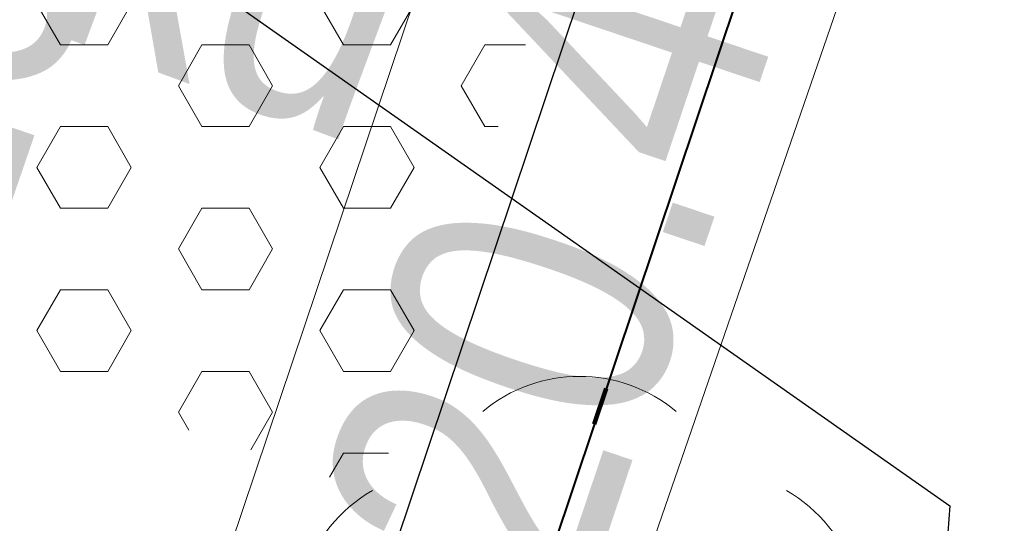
# Model space of a CAD drawing. Header units: metres. Extents: x 6599773 to 13199707, y 5688499 to 11377233.
# Tile 116 of 256: x 6599946.03 to 6599948.64, y 5688828.99 to 5688830.32. Entities that reach past the tile are written whole.
import ezdxf
from ezdxf import colors
from ezdxf.entities.mleader import LeaderData, LeaderLine
from ezdxf.enums import TextEntityAlignment as Align
from ezdxf.math import Vec2, Vec3

# ---------------------------------------------------------------- set-up
doc = ezdxf.new("R2010")
doc.units = ezdxf.units.M
doc.header["$MEASUREMENT"] = 0
for name, pattern in [('1', [0]), ('9', [1, 0, -1]), ('BTO', [0]), ('UPT', [0])]:
    doc.linetypes.add(name, pattern=pattern)
doc.layers.get('0').update_dxf_attribs({"linetype": 'CONTINUOUS', "lineweight": 5})
for name, color, linetype, lineweight in [('_kolor chodnik', 50, '1', 0), ('_kolor umocn', 7, '1', 5), ('_kolor zjazdy kostka', 7, '1', 0), ('_kolor ścieżka', 10, '1', 0), ('_linie rozgran', 100, '9', 90), ('_opiskd', 14, 'CONTINUOUS', 15), ('_row', 150, 'CONTINUOUS', 30), ('OTK_L_5', 7, 'CONTINUOUS', 5), ('OTR_T_1', 7, 'CONTINUOUS', 5), ('OTZ_T_0', 7, 'CONTINUOUS', 13), ('P_SUKP_E_T_0', 7, 'CONTINUOUS', 5), ('UTTPOM_L_0', 30, 'UPT', 9)]:
    doc.layers.add(name, color=color, linetype=linetype, lineweight=lineweight)
for name, color, linetype, lineweight, true_color in [('_kolor jezdnia', 7, '1', 0, 0x00dbdb), ('_kolor pobocze', 7, '1', 0, 0xff66ff), ('_podział mój', 7, 'BTO', 40, 0xdb70ff)]:
    doc.layers.add(name, color=color, linetype=linetype, lineweight=lineweight, true_color=true_color)
doc.styles.add('opis drzewa', font='ARIALN.TTF', dxfattribs={"width": 0.7, "height": 1.6})
doc.styles.add('STYL_ARIAL', font='ARIALN.TTF', dxfattribs={"width": 0.75, "oblique": 0.1})
pattern_1 = [(45, (0, 0), (-0.1767766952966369, 0.1767766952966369), []), (135, (0, 0), (-0.1767766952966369, -0.1767766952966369), [])]

# ---------------------------------------------------------------- blocks, each defined once
blk = doc.blocks.new('_Dot')
at = {"color": 0, "linetype": 'ByBlock', "lineweight": -2}
blk.add_line((-0.5, 0), (-1, 0), dxfattribs=at)
at = {"color": 0, "linetype": 'ByBlock', "const_width": 0.5}
blk.add_lwpolyline([(-0.25, 0, 1), (0.25, 0, 1)], format="xyb", close=True, dxfattribs=at)
blk = doc.blocks.new('922')
at = {"layer": 'OTZ_T_0', "color": 0}
blk.add_circle((0, 0), 0.05, dxfattribs=at)
for centre, radius, start, end in [((0, 0.35), 0.4, 50.114, 129.886), ((-0.35, 0.1), 0.4, 119.84816, 203.51949), ((0.35, 0.1), 0.4, 336.88451, 60.15184), ((-0.2, -0.3), 0.4, 187.477, 278.47884), ((0.2, -0.275), 0.425, 262.6459300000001, 349.62892)]:
    blk.add_arc(centre, radius, start, end, dxfattribs=at)

msp = doc.modelspace()

# ---------------------------------------------------------------- hatches: boundary and pattern name
at = {"layer": '_kolor chodnik'}
h = msp.add_hatch(dxfattribs=at)
h.set_pattern_fill('ANSI37', color=256, scale=2)
h.set_pattern_definition(pattern_1)
h.paths.add_polyline_path([(6599849.938171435, 5688542.085872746), (6599852.232147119, 5688548.938742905), (6599853.573135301, 5688548.489851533), (6599853.827082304, 5688549.248475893), (6599851.793849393, 5688549.929093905), (6599849.895278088, 5688548.982823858), (6599847.823506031, 5688542.793750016)])
edge = h.paths.add_edge_path()
edge.add_line((6600018.106075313, 5689087.454911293), (6600022.42781917, 5689091.229234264))
edge.add_line((6600022.42781917, 5689091.229234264), (6600020.233254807, 5689093.742094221))
edge.add_line((6600020.233254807, 5689093.742094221), (6600017.159471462, 5689091.057656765))
edge.add_arc((6600023.275194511, 5689085.3851404), 8.341433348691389, 137.1531559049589, 148.8016577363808)
edge.add_line((6600016.140105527, 5689089.706021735), (6600018.106075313, 5689087.454911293))
h.paths.add_polyline_path([(6600038.501784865, 5689187.592294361), (6600037.906968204, 5689187.700586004), (6600037.63829624, 5689186.224843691), (6600038.240083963, 5689186.115282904)])
h.paths.add_polyline_path([(6600069.098302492, 5689360.276020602), (6600068.321239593, 5689360.413462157), (6600068.064048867, 5689358.936495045), (6600068.836639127, 5689358.799546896)])
h.paths.add_polyline_path([(6600082.393785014, 5689362.950258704), (6600082.941124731, 5689366.103121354), (6600081.481377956, 5689366.361351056), (6600080.923159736, 5689363.210828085)])
h.paths.add_polyline_path([(6600074.022236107, 5689388.065861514), (6600072.983907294, 5689388.249860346), (6600072.723374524, 5689386.77253894), (6600073.760538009, 5689386.588865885)])
h.paths.add_polyline_path([(6600105.613104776, 5689486.405659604), (6600106.749499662, 5689489.711933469), (6600105.298891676, 5689490.233346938), (6600104.143487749, 5689486.917306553)], flags=17)
h.paths.add_polyline_path([(6600132.519778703, 5689678.737346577), (6600131.761827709, 5689678.896110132), (6600131.444670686, 5689677.429261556), (6600132.212256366, 5689677.269208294)])
h.paths.add_polyline_path([(6600156.649397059, 5689798.7449027), (6600156.48800471, 5689797.958860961), (6600157.450195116, 5689797.757316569), (6600157.615023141, 5689798.542205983)])
h.paths.add_polyline_path([(6600189.055358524, 5689948.643107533), (6600187.902868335, 5689948.884512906), (6600187.600024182, 5689947.417400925), (6600188.748131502, 5689947.176379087)])
edge = h.paths.add_edge_path()
edge.add_line((6600204.459383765, 5690032.969035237), (6600204.153258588, 5690031.227801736))
edge.add_arc((6600202.328347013, 5690027.299936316), 4.331100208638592, 41.85300125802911, 65.08011549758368, ccw=False)
edge.add_arc((6600032.90393149, 5690051.979071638), 174.020003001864, 352.8070218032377, 353.495463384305)
edge.add_arc((6600202.372679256, 5690027.343587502), 5.999999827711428, 55.12102442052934, 69.64815978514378)
edge = h.paths.add_edge_path()
edge.add_line((6600205.046027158, 5690040.265402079), (6600204.972740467, 5690038.483452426))
edge.add_arc((6600203.986269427, 5690044.401803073), 5.999999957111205, 279.4630688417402, 294.9140560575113)
edge.add_line((6600206.513819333, 5690038.960158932), (6600206.607027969, 5690041.030672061))
edge.add_arc((6600203.986269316, 5690044.401803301), 4.270000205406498, 284.3702444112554, 307.86193139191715, ccw=False)
edge = h.paths.add_edge_path()
edge.add_arc((6600203.547470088, 5690044.558759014), 6.446878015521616, 324.4350091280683, 356.2013368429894, ccw=False)
edge.add_arc((6600203.986269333, 5690044.401803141), 6.00000007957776, 323.2169970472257, 357.4193489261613)
h.paths.add_polyline_path([(6600208.910055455, 5690121.713696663), (6600208.146285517, 5690121.748120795), (6600207.125602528, 5690121.794124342), (6600209.971605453, 5690121.665851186)])
edge = h.paths.add_edge_path()
edge.add_line((6600238.769818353, 5690481.648294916), (6600240.338176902, 5690490.873746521))
edge.add_line((6600240.338176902, 5690490.873746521), (6600241.251295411, 5690510.829461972))
edge.add_line((6600241.251295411, 5690510.829461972), (6600239.524022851, 5690510.928942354))
edge.add_line((6600239.524022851, 5690510.928942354), (6600238.633343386, 5690491.167757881))
edge.add_line((6600238.633343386, 5690491.167757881), (6600234.579716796, 5690467.661262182))
edge.add_line((6600234.579716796, 5690467.661262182), (6600234.449796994, 5690464.966873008))
edge.add_arc((6600242.443669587, 5690464.607462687), 8.00194818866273, 177.4256738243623, 268.2543056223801)
edge.add_line((6600242.199903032, 5690456.609228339), (6600242.216657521, 5690457.359274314))
edge.add_line((6600242.216657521, 5690457.359274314), (6600242.305257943, 5690458.836738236))
edge.add_arc((6600242.444504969, 5690464.607952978), 5.772894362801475, 177.0298084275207, 268.6178439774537, ccw=False)
edge.add_line((6600236.679365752, 5690464.907083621), (6600236.951876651, 5690470.95443634))
edge.add_line((6600236.951876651, 5690470.95443634), (6600238.150786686, 5690478.210832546))
edge.add_line((6600238.150786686, 5690478.210832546), (6600238.769818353, 5690481.648294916))
h.paths.add_polyline_path([(6600238.769818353, 5690481.648294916), (6600238.150786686, 5690478.210832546), (6600239.670056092, 5690477.930590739), (6600240.266710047, 5690481.376366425)], flags=17)
edge = h.paths.add_edge_path()
edge.add_line((6600223.366500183, 5690460.339976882), (6600223.276803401, 5690457.948865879))
edge.add_arc((6600221.105749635, 5690465.64864014), 7.999999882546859, 285.7465040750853, 299.8464885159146)
edge.add_line((6600225.08717264, 5690458.709744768), (6600225.240084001, 5690461.623695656))
edge.add_arc((6600221.105749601, 5690465.648640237), 5.769999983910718, 293.06724420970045, 315.7681070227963, ccw=False)
edge = h.paths.add_edge_path()
edge.add_arc((6600220.025145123, 5690444.676291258), 5.77000016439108, 37.996647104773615, 59.94382588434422, ccw=False)
edge.add_line((6600224.572175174, 5690448.22839199), (6600224.817793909, 5690451.081798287))
edge.add_arc((6600220.025145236, 5690444.676291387), 7.999999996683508, 53.19588653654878, 68.15166733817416)
edge.add_line((6600223.00235276, 5690452.101669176), (6600222.91504296, 5690449.670427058))
edge = h.paths.add_edge_path()
edge.add_arc((6600221.105749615, 5690465.648640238), 7.999999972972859, 328.0222308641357, 357.0132597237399)
edge.add_line((6600229.094882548, 5690465.23180147), (6600229.218816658, 5690467.593604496))
edge.add_line((6600229.218816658, 5690467.593604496), (6600228.218919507, 5690467.645774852))
edge.add_line((6600228.218919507, 5690467.645774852), (6600227.891778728, 5690461.411918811))
h.paths.add_polyline_path([(6600200.980142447, 5690012.236744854), (6600202.31727834, 5690011.956662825), (6600202.522293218, 5690012.935421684), (6600201.182321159, 5690013.216097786)])
h.paths.add_polyline_path([(6600196.457878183, 5689983.98337835), (6600195.202332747, 5689984.246370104), (6600194.899091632, 5689982.777335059), (6600196.150355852, 5689982.515240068)])
edge = h.paths.add_edge_path()
edge.add_line((6600112.305909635, 5689517.99101877), (6600112.691041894, 5689519.807934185))
edge.add_line((6600112.691041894, 5689519.807934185), (6600113.245521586, 5689522.423769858))
edge.add_line((6600113.245521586, 5689522.423769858), (6600111.553124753, 5689522.782507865))
edge.add_line((6600111.553124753, 5689522.782507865), (6600107.405864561, 5689503.217226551))
edge.add_line((6600107.405864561, 5689503.217226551), (6600099.494506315, 5689480.361667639))
edge.add_line((6600099.494506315, 5689480.361667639), (6600099.182814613, 5689478.891218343))
edge.add_arc((6600107.008997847, 5689477.232359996), 8.000059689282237, 168.0325629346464, 257.7529108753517)
edge.add_line((6600105.311960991, 5689469.414366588), (6600105.784990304, 5689471.593619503))
edge.add_arc((6600107.008927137, 5689477.232314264), 5.769999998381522, 168.0321375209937, 257.7533362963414, ccw=False)
edge.add_line((6600101.364343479, 5689478.42879883), (6600101.647245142, 5689479.76342708))
edge.add_line((6600101.647245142, 5689479.76342708), (6600104.143487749, 5689486.917306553))
edge.add_line((6600104.143487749, 5689486.917306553), (6600105.298891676, 5689490.233346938))
edge.add_line((6600105.298891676, 5689490.233346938), (6600108.240043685, 5689498.809726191))
edge.add_line((6600108.240043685, 5689498.809726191), (6600112.305909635, 5689517.99101877))
h.paths.add_polyline_path([(6600136.009573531, 5689645.499114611), (6600138.333647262, 5689645.012304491), (6600138.661671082, 5689646.578318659), (6600134.869459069, 5689647.372651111)])
at = {"layer": '_kolor jezdnia'}
h = msp.add_hatch(dxfattribs=at)
h.set_pattern_fill('ANSI37', color=256, scale=2.2)
h.set_pattern_definition([(311.9999999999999, (0, 0), (0.2043648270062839, 0.1840109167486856), []), (41.99999999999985, (0, 0), (-0.1840109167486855, 0.2043648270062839), [])])
edge = h.paths.add_edge_path()
edge.add_line((6599833.066047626, 5688539.933393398), (6599850.649511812, 5688527.983462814))
edge.add_arc((6599857.337592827, 5688536.653968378), 10.95025544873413, 169.5012687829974, 232.3548431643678, ccw=False)
edge.add_arc((6599858.085851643, 5688536.618142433), 11.69295282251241, 162.2507788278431, 169.9967502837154, ccw=False)
edge.add_line((6599846.949484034, 5688540.182754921), (6599847.823506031, 5688542.793750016))
edge.add_line((6599847.823506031, 5688542.793750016), (6599849.895278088, 5688548.982823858))
edge.add_line((6599849.895278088, 5688548.982823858), (6599852.434748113, 5688556.56906746))
edge.add_line((6599852.434748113, 5688556.56906746), (6599928.48625871, 5688783.760284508))
edge.add_line((6599928.48625871, 5688783.760284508), (6599931.025728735, 5688791.34652811))
edge.add_line((6599931.025728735, 5688791.34652811), (6599996.657773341, 5688987.411326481))
edge.add_line((6599996.657773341, 5688987.411326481), (6599999.197243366, 5688994.997570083))
edge.add_line((6599999.197243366, 5688994.997570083), (6600021.930100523, 5689062.908193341))
edge.add_line((6600021.930100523, 5689062.908193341), (6600017.620224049, 5689067.371531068))
edge.add_line((6600017.620224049, 5689067.371531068), (6600016.714558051, 5689064.654078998))
edge.add_line((6600016.714558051, 5689064.654078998), (6600012.423620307, 5689051.835617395))
edge.add_line((6600012.423620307, 5689051.835617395), (6600009.884150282, 5689044.249373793))
edge.add_line((6600009.884150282, 5689044.249373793), (6599977.53516164, 5688947.612159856))
edge.add_line((6599977.53516164, 5688947.612159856), (6599974.995691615, 5688940.025916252))
edge.add_line((6599974.995691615, 5688940.025916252), (6599942.096912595, 5688841.746295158))
edge.add_line((6599942.096912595, 5688841.746295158), (6599939.557442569, 5688834.160051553))
edge.add_line((6599939.557442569, 5688834.160051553), (6599882.679288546, 5688664.246042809))
edge.add_line((6599882.679288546, 5688664.246042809), (6599880.139818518, 5688656.659799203))
edge.add_line((6599880.139818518, 5688656.659799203), (6599852.464543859, 5688573.984527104))
edge.add_line((6599852.464543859, 5688573.984527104), (6599842.470137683, 5688544.127903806))
edge.add_arc((6599835.706422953, 5688546.652910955), 7.219660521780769, 248.54809133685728, 339.52856074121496, ccw=False)
h.paths.add_polyline_path([(6600044.653202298, 5689172.271628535), (6600046.276244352, 5689181.431901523), (6600047.759199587, 5689189.801539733), (6600051.0603021, 5689208.432603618), (6600052.368792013, 5689215.817578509), (6600054.808584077, 5689229.587499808), (6600056.11707399, 5689236.972474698), (6600057.346666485, 5689243.912161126), (6600058.655146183, 5689251.297078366), (6600058.831439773, 5689252.292060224), (6600060.098987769, 5689259.445963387), (6600060.139929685, 5689259.677035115), (6600061.407468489, 5689266.830886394), (6600072.329030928, 5689328.470998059), (6600073.637511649, 5689335.855921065), (6600077.337304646, 5689356.73715072), (6600078.820259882, 5689365.106788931), (6600081.142794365, 5689378.214921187), (6600082.53851694, 5689386.092227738), (6600095.187867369, 5689457.483787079), (6600091.082877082, 5689465.8405575), (6600089.043088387, 5689454.328211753), (6600087.870641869, 5689447.711051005), (6600087.560133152, 5689445.958573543), (6600086.562151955, 5689440.326076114), (6600082.433200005, 5689417.022719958), (6600080.95024477, 5689408.65308175), (6600077.202698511, 5689387.502337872), (6600075.719743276, 5689379.132699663), (6600073.469199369, 5689366.430874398), (6600071.986244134, 5689358.061236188), (6600069.986864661, 5689346.776955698), (6600068.591142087, 5689338.899649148), (6600065.559290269, 5689321.78820693), (6600064.163567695, 5689313.91090038), (6600059.719426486, 5689288.828650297), (6600058.323703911, 5689280.951343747), (6600057.563846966, 5689276.662793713), (6600056.168124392, 5689268.785487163), (6600054.804920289, 5689261.091711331), (6600053.409197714, 5689253.214404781), (6600053.264817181, 5689252.399536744), (6600051.869094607, 5689244.522230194), (6600051.183555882, 5689240.653124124), (6600049.787833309, 5689232.775817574), (6600046.593849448, 5689214.749319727), (6600045.198126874, 5689206.872013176), (6600044.41754409, 5689202.466488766), (6600042.934588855, 5689194.096850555), (6600036.429952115, 5689157.38538759), (6600034.94699688, 5689149.01574938), (6600030.579776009, 5689124.367629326), (6600027.529365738, 5689107.151445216), (6600024.895072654, 5689094.014582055), (6600030.583685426, 5689094.264316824), (6600032.945013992, 5689106.191885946), (6600043.170247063, 5689163.901990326)])
edge = h.paths.add_edge_path()
edge.add_line((6600111.106812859, 5689535.144351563), (6600111.256844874, 5689535.85214863))
edge.add_line((6600111.256844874, 5689535.85214863), (6600112.915748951, 5689543.678261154))
edge.add_line((6600112.915748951, 5689543.678261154), (6600117.304772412, 5689564.384094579))
edge.add_line((6600117.304772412, 5689564.384094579), (6600119.067357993, 5689572.699339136))
edge.add_line((6600119.067357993, 5689572.699339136), (6600120.087667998, 5689577.512794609))
edge.add_line((6600120.087667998, 5689577.512794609), (6600121.64289057, 5689584.849775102))
edge.add_line((6600121.64289057, 5689584.849775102), (6600128.436769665, 5689616.900852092))
edge.add_line((6600128.436769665, 5689616.900852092), (6600129.991992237, 5689624.237832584))
edge.add_line((6600129.991992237, 5689624.237832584), (6600132.660554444, 5689636.827148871))
edge.add_line((6600132.660554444, 5689636.827148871), (6600133.208838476, 5689639.444704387))
edge.add_line((6600133.208838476, 5689639.444704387), (6600134.848957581, 5689647.274775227))
edge.add_line((6600134.848957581, 5689647.274775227), (6600138.97649476, 5689666.979995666))
edge.add_line((6600138.97649476, 5689666.979995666), (6600140.51410642, 5689674.320687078))
edge.add_line((6600140.51410642, 5689674.320687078), (6600145.209128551, 5689696.735129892))
edge.add_line((6600145.209128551, 5689696.735129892), (6600146.746740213, 5689704.075821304))
edge.add_line((6600146.746740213, 5689704.075821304), (6600151.462308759, 5689726.588354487))
edge.add_line((6600151.462308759, 5689726.588354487), (6600152.999920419, 5689733.929045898))
edge.add_line((6600152.999920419, 5689733.929045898), (6600155.244070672, 5689744.642813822))
edge.add_line((6600155.244070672, 5689744.642813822), (6600156.781682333, 5689751.983505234))
edge.add_line((6600156.781682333, 5689751.983505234), (6600161.635515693, 5689775.156126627))
edge.add_line((6600161.635515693, 5689775.156126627), (6600163.378142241, 5689783.475576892))
edge.add_line((6600163.378142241, 5689783.475576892), (6600163.850769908, 5689785.731942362))
edge.add_line((6600163.850769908, 5689785.731942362), (6600167.028500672, 5689800.90270461))
edge.add_line((6600167.028500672, 5689800.90270461), (6600179.490888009, 5689860.399222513))
edge.add_line((6600179.490888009, 5689860.399222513), (6600181.233514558, 5689868.718672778))
edge.add_line((6600181.233514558, 5689868.718672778), (6600181.84713393, 5689871.648144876))
edge.add_line((6600181.84713393, 5689871.648144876), (6600183.38474559, 5689878.988836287))
edge.add_line((6600183.38474559, 5689878.988836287), (6600184.935818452, 5689886.393792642))
edge.add_line((6600184.935818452, 5689886.393792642), (6600186.575937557, 5689894.223863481))
edge.add_line((6600186.575937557, 5689894.223863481), (6600194.051338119, 5689929.912074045))
edge.add_line((6600194.051338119, 5689929.912074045), (6600195.691457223, 5689937.742144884))
edge.add_line((6600195.691457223, 5689937.742144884), (6600202.915799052, 5689972.231779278))
edge.add_line((6600202.915799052, 5689972.231779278), (6600204.555918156, 5689980.061850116))
edge.add_line((6600204.555918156, 5689980.061850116), (6600206.062781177, 5689987.255744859))
edge.add_line((6600206.062781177, 5689987.255744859), (6600207.702900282, 5689995.085815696))
edge.add_line((6600207.702900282, 5689995.085815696), (6600210.232559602, 5690007.162628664))
edge.add_line((6600210.232559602, 5690007.162628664), (6600211.694938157, 5690014.144150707))
edge.add_arc((6600028.177652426, 5690052.584442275), 187.5000004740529, 348.1696294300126, 357.4195276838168)
edge.add_line((6600215.487522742, 5690044.142720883), (6600208.310270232, 5690026.480446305))
edge.add_arc((6600032.903933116, 5690051.97907145), 177.2500013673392, 348.1696294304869, 351.7289130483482, ccw=False)
edge.add_line((6600206.38894146, 5690015.640182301), (6600205.966941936, 5690013.625519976))
edge.add_line((6600205.966941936, 5690013.625519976), (6600204.326822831, 5690005.795449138))
edge.add_line((6600204.326822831, 5690005.795449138), (6600197.076961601, 5689971.183982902))
edge.add_line((6600197.076961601, 5689971.183982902), (6600195.334335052, 5689962.864532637))
edge.add_line((6600195.334335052, 5689962.864532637), (6600193.44722506, 5689953.855305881))
edge.add_line((6600193.44722506, 5689953.855305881), (6600191.909227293, 5689946.512771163))
edge.add_line((6600191.909227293, 5689946.512771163), (6600185.49684423, 5689915.899498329))
edge.add_line((6600185.49684423, 5689915.899498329), (6600183.856521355, 5689908.068454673))
edge.add_line((6600183.856521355, 5689908.068454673), (6600182.066605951, 5689899.523243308))
edge.add_line((6600182.066605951, 5689899.523243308), (6600180.32407057, 5689891.204228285))
edge.add_line((6600180.32407057, 5689891.204228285), (6600174.320344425, 5689862.541919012))
edge.add_line((6600174.320344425, 5689862.541919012), (6600172.577809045, 5689854.222903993))
edge.add_line((6600172.577809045, 5689854.222903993), (6600163.663810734, 5689811.666703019))
edge.add_line((6600163.663810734, 5689811.666703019), (6600162.023782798, 5689803.837067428))
edge.add_line((6600162.023782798, 5689803.837067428), (6600160.924220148, 5689798.587659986))
edge.add_line((6600160.924220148, 5689798.587659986), (6600159.279208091, 5689790.734229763))
edge.add_line((6600159.279208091, 5689790.734229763), (6600157.107250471, 5689780.365115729))
edge.add_line((6600157.107250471, 5689780.365115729), (6600155.462238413, 5689772.511685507))
edge.add_line((6600155.462238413, 5689772.511685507), (6600153.380318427, 5689762.572418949))
edge.add_line((6600153.380318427, 5689762.572418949), (6600151.735124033, 5689754.718118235))
edge.add_line((6600151.735124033, 5689754.718118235), (6600148.586504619, 5689739.686336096))
edge.add_line((6600148.586504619, 5689739.686336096), (6600146.885007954, 5689731.563243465))
edge.add_line((6600146.885007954, 5689731.563243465), (6600141.75088822, 5689707.052510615))
edge.add_line((6600141.75088822, 5689707.052510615), (6600140.110896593, 5689699.223048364))
edge.add_line((6600140.110896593, 5689699.223048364), (6600133.483561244, 5689667.583574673))
edge.add_line((6600133.483561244, 5689667.583574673), (6600131.860394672, 5689659.834436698))
edge.add_line((6600131.860394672, 5689659.834436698), (6600131.740984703, 5689659.26436315))
edge.add_line((6600131.740984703, 5689659.26436315), (6600130.117814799, 5689651.515209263))
edge.add_line((6600130.117814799, 5689651.515209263), (6600127.278733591, 5689637.961189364))
edge.add_line((6600127.278733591, 5689637.961189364), (6600126.924568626, 5689636.290366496))
edge.add_line((6600126.924568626, 5689636.290366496), (6600125.166244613, 5689627.995226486))
edge.add_line((6600125.166244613, 5689627.995226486), (6600118.009503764, 5689594.232298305))
edge.add_line((6600118.009503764, 5689594.232298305), (6600116.251179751, 5689585.937158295))
edge.add_line((6600116.251179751, 5689585.937158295), (6600113.665314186, 5689573.737975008))
edge.add_line((6600113.665314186, 5689573.737975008), (6600111.898534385, 5689565.402943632))
edge.add_line((6600111.898534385, 5689565.402943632), (6600104.889982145, 5689532.33911599))
edge.add_line((6600104.889982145, 5689532.33911599), (6600103.226635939, 5689524.492047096))
edge.add_line((6600103.226635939, 5689524.492047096), (6600096.623876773, 5689493.342605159))
edge.add_line((6600096.623876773, 5689493.342605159), (6600094.968986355, 5689485.53542763))
edge.add_line((6600094.968986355, 5689485.53542763), (6600094.300101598, 5689482.379870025))
edge.add_line((6600094.300101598, 5689482.379870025), (6600099.182814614, 5689478.891218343))
edge.add_line((6600099.182814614, 5689478.891218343), (6600099.494506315, 5689480.361667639))
edge.add_line((6600099.494506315, 5689480.361667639), (6600111.106812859, 5689535.144351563))
edge = h.paths.add_edge_path()
edge.add_arc((6600239.213891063, 5690851.4003676), 10.0000000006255, -2.8342403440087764, 76.13703556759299, ccw=False)
edge.add_line((6600249.201658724, 5690850.905901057), (6600249.082723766, 5690848.503524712))
edge.add_line((6600249.082723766, 5690848.503524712), (6600247.016487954, 5690806.767468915))
edge.add_line((6600247.016487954, 5690806.767468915), (6600246.092398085, 5690789.152178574))
edge.add_line((6600246.092398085, 5690789.152178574), (6600233.768116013, 5690572.015170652))
edge.add_line((6600233.768116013, 5690572.015170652), (6600228.959056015, 5690465.29620206))
edge.add_line((6600228.959056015, 5690465.29620206), (6600234.588724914, 5690465.017134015))
edge.add_line((6600234.588724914, 5690465.017134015), (6600239.26254019, 5690571.767576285))
edge.add_line((6600239.26254019, 5690571.767576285), (6600252.505038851, 5690806.400146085))
edge.add_line((6600252.505038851, 5690806.400146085), (6600254.569211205, 5690848.094521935))
edge.add_arc((6600262.559425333, 5690847.6989487), 7.999999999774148, 76.13703557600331, 177.1657596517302, ccw=False)
edge.add_line((6600264.476229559, 5690855.465921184), (6600241.609896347, 5690861.109083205))
edge = h.paths.add_edge_path()
edge.add_line((6600250.031475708, 5690451.625307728), (6600250.231741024, 5690455.772579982))
edge.add_line((6600250.231741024, 5690455.772579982), (6600246.257763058, 5690456.417303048))
edge.add_line((6600246.257763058, 5690456.417303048), (6600242.171761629, 5690456.61060902))
edge.add_arc((6600242.563100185, 5690464.586983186), 7.985968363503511, 176.9123644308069, 267.1911945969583, ccw=False)
edge.add_line((6600234.588724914, 5690465.017134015), (6600228.959056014, 5690465.29620206))
edge.add_arc((6600220.965133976, 5690465.657286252), 8.002072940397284, 267.8289300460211, 357.413716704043, ccw=False)
edge.add_line((6600220.661989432, 5690457.660957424), (6600212.406915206, 5690458.119572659))
edge.add_line((6600212.406915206, 5690458.119572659), (6600208.431872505, 5690457.817501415))
edge.add_line((6600208.431872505, 5690457.817501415), (6600208.233912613, 5690454.548331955))
edge.add_line((6600208.233912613, 5690454.548331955), (6600212.129565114, 5690453.127270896))
edge.add_line((6600212.129565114, 5690453.127270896), (6600218.640548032, 5690452.76554962))
edge.add_line((6600218.640548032, 5690452.76554962), (6600216.486747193, 5690452.885205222))
edge.add_line((6600216.486747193, 5690452.885205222), (6600220.46890539, 5690452.663974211))
edge.add_arc((6600220.025145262, 5690444.676291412), 7.999999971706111, -0.3386579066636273, 86.8201700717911, ccw=False)
edge.add_line((6600228.025005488, 5690444.629006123), (6600227.803602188, 5690439.649256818))
edge.add_line((6600227.803602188, 5690439.649256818), (6600226.885525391, 5690435.936828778))
edge.add_line((6600226.885525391, 5690435.936828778), (6600225.534849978, 5690405.967249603))
edge.add_line((6600225.534849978, 5690405.967249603), (6600226.115199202, 5690402.187514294))
edge.add_line((6600226.115199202, 5690402.187514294), (6600213.445139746, 5690121.008786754))
edge.add_line((6600213.445139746, 5690121.008786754), (6600213.352800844, 5690118.960058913))
edge.add_line((6600213.352800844, 5690118.960058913), (6600209.980184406, 5690044.131649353))
edge.add_arc((6600203.986269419, 5690044.401803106), 5.999999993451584, 257.4162346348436, 357.41934921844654, ccw=False)
edge.add_line((6600202.679069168, 5690038.545931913), (6600201.589735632, 5690033.666039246))
edge.add_line((6600201.589735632, 5690033.666039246), (6600203.67987942, 5690033.199458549))
edge.add_arc((6600202.372679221, 5690027.343587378), 5.999999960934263, -8.27108729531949, 77.41623506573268, ccw=False)
edge.add_line((6600208.310270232, 5690026.480446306), (6600215.487522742, 5690044.142720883))
edge.add_line((6600215.487522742, 5690044.142720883), (6600216.199687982, 5690059.944661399))
edge.add_line((6600216.199687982, 5690059.944661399), (6600216.537356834, 5690067.437056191))
edge.add_line((6600216.537356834, 5690067.437056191), (6600223.893528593, 5690230.66011469))
edge.add_line((6600223.893528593, 5690230.66011469), (6600224.231197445, 5690238.152509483))
edge.add_line((6600224.231197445, 5690238.152509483), (6600233.507835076, 5690443.987992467))
edge.add_arc((6600241.499722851, 5690443.627812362), 7.999999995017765, 87.29208981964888, 177.4195277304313, ccw=False)
edge.add_line((6600241.877677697, 5690451.618879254), (6600246.021541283, 5690451.422886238))
edge.add_line((6600246.021541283, 5690451.422886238), (6600246.427694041, 5690451.443388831))
edge.add_line((6600246.427694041, 5690451.443388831), (6600246.793970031, 5690451.461878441))
edge.add_line((6600246.793970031, 5690451.461878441), (6600250.031475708, 5690451.625307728))
edge = h.paths.add_edge_path()
edge.add_line((6600007.33756506, 5689086.20374581), (6600006.980466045, 5689080.740822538))
edge.add_line((6600006.980466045, 5689080.740822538), (6600007.229745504, 5689080.720859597))
edge.add_line((6600007.229745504, 5689080.720859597), (6600008.093335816, 5689080.601653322))
edge.add_line((6600008.093335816, 5689080.601653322), (6600008.702681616, 5689080.53831051))
edge.add_arc((6600008.140193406, 5689070.554142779), 9.999999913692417, -18.557800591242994, 86.77547804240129, ccw=False)
edge.add_line((6600017.620224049, 5689067.371531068), (6600021.930100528, 5689062.908193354))
edge.add_arc((6599734.83819726, 5689159.011261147), 302.7499967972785, 341.4922000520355, 343.8640860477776)
edge.add_arc((6600034.895369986, 5689072.315877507), 9.581213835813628, 98.63328270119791, 164.5273290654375, ccw=False)
edge.add_line((6600033.457137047, 5689081.788529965), (6600033.832640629, 5689081.798737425))
edge.add_line((6600033.832640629, 5689081.798737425), (6600034.422462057, 5689082.05700874))
edge.add_line((6600034.422462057, 5689082.05700874), (6600036.833623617, 5689082.139040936))
edge.add_line((6600036.833623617, 5689082.139040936), (6600036.730225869, 5689087.148851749))
edge.add_line((6600036.730225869, 5689087.148851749), (6600036.579860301, 5689087.134303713))
edge.add_arc((6600036.479565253, 5689093.136286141), 6.002820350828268, 169.1687651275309, 270.9573417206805, ccw=False)
edge.add_line((6600030.583685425, 5689094.264316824), (6600024.895072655, 5689094.014582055))
edge.add_arc((6600015.200558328, 5689096.162123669), 9.929528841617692, 271.0943432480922, 347.5094668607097, ccw=False)
edge.add_arc((6600014.909438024, 5689089.646776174), 3.446070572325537, 264.4236009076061, 278.0194998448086, ccw=False)
edge.add_line((6600014.574573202, 5689086.217014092), (6600014.299554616, 5689086.232508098))
edge.add_line((6600014.299554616, 5689086.232508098), (6600010.474232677, 5689086.448019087))
edge.add_line((6600010.474232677, 5689086.448019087), (6600007.33756506, 5689086.20374581))
edge = h.paths.add_edge_path()
edge.add_line((6600105.490725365, 5689463.953528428), (6600106.927559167, 5689464.047234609))
edge.add_line((6600106.927559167, 5689464.047234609), (6600107.835, 5689468.66))
edge.add_line((6600107.835, 5689468.66), (6600105.311960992, 5689469.414366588))
edge.add_arc((6600107.008997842, 5689477.232359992), 8.000059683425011, 168.0325628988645, 257.7529109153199, ccw=False)
edge.add_line((6600099.182814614, 5689478.891218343), (6600094.300101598, 5689482.379870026))
edge.add_arc((6600586.245114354, 5689378.10423892), 502.8750369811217, 168.032376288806, 169.9522165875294)
edge.add_line((6600091.082877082, 5689465.8405575), (6600095.187867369, 5689457.483787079))
edge.add_arc((6600103.06517392, 5689456.088064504), 8.000000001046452, 77.7533362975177, 169.9524553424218, ccw=False)
edge.add_line((6600104.762140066, 5689463.906012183), (6600105.490725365, 5689463.953528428))
at = {"layer": '_kolor pobocze'}
h = msp.add_hatch(dxfattribs=at)
h.set_pattern_fill('ANSI37', color=256, scale=2)
h.set_pattern_definition(pattern_1)
edge = h.paths.add_edge_path()
edge.add_line((6600035.926965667, 5689101.56944285), (6600036.046865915, 5689102.311543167))
edge.add_arc((6600058.171848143, 5689233.778275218), 133.3154772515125, 259.4578941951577, 260.4470163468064, ccw=False)
edge.add_line((6600033.780707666, 5689102.713067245), (6600032.142559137, 5689101.847662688))
edge.add_arc((6599734.838175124, 5689159.011266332), 302.7500195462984, 347.6801154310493, 349.11639019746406, ccw=False)
edge.add_arc((6600036.478170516, 5689093.133441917), 6.000000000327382, 167.68011541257, 271.5571101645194)
edge.add_line((6600036.64121064, 5689087.1356575), (6600036.730491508, 5689087.137804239))
edge.add_line((6600036.730491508, 5689087.137804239), (6600036.71246321, 5689087.887583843))
edge.add_line((6600036.71246321, 5689087.887583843), (6600036.559840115, 5689087.884077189))
edge.add_arc((6600036.482532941, 5689093.14290691), 5.259397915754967, 170.6455005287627, 270.84221319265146, ccw=False)
edge.add_arc((6600545.796425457, 5688991.216220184), 524.6691769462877, 167.9170060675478, 168.7028219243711, ccw=False)
edge.add_line((6600032.751078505, 5689101.044345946), (6600034.011432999, 5689101.917298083))
edge.add_line((6600034.011432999, 5689101.917298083), (6600035.926965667, 5689101.56944285))
edge = h.paths.add_edge_path()
edge.add_line((6600002.828843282, 5688994.032881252), (6600003.066918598, 5688994.744091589))
edge.add_line((6600003.066918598, 5688994.744091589), (6600001.227880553, 5688995.359703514))
edge.add_line((6600001.227880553, 5688995.359703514), (6600000.55876659, 5688996.702196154))
edge.add_line((6600000.55876659, 5688996.702196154), (6600022.641310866, 5689062.67011804))
edge.add_arc((6599734.83819395, 5689159.011262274), 303.5000002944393, 341.4922000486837, 343.8640860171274)
edge.add_arc((6600035.267451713, 5689072.092773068), 9.250000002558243, 91.55711016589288, 163.8640860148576, ccw=False)
edge.add_line((6600035.016098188, 5689081.339357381), (6600036.868703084, 5689081.389717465))
edge.add_line((6600036.868703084, 5689081.389717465), (6600036.850674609, 5689082.139504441))
edge.add_line((6600036.850674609, 5689082.139504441), (6600034.995718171, 5689082.089080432))
edge.add_arc((6600035.267451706, 5689072.092773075), 9.999999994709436, 91.55711014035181, 163.8640860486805)
edge.add_arc((6599734.838192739, 5689159.011262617), 302.7500015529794, 341.4922000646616, 343.8640860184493, ccw=False)
edge.add_line((6600021.930100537, 5689062.908193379), (6599999.748942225, 5688996.6456785))
edge.add_line((6599999.748942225, 5688996.6456785), (6600000.695212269, 5688994.747107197))
edge.add_line((6600000.695212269, 5688994.747107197), (6600002.828843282, 5688994.032881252))
h.paths.add_polyline_path([(6599971.7492186, 5688907.297112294), (6599971.084233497, 5688908.631320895), (6599997.822068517, 5688988.526766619), (6599999.164561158, 5688989.195880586), (6600001.003599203, 5688988.580268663), (6600001.241674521, 5688989.291479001), (6599999.108043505, 5688990.005704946), (6599997.2094722, 5688989.059434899), (6599970.270280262, 5688908.583087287), (6599971.216550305, 5688906.684515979), (6599973.350181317, 5688905.970290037), (6599973.588256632, 5688906.681500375)])
h.paths.add_polyline_path([(6599932.504667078, 5688790.060553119), (6599931.835553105, 5688791.403045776), (6599968.343406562, 5688900.4641754), (6599969.685899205, 5688901.133289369), (6599971.524937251, 5688900.517677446), (6599971.763012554, 5688901.228887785), (6599969.629381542, 5688901.94311373), (6599967.730810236, 5688900.996843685), (6599931.025728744, 5688791.34652811), (6599931.971998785, 5688789.447956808), (6599933.988392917, 5688788.772975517), (6599934.226774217, 5688789.484136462)])
at = {"layer": '_kolor umocn', "ltscale": 0.5}
h = msp.add_hatch(dxfattribs=at)
h.set_pattern_fill('HEX', color=256)
h.set_pattern_definition([(0, (-289.7341963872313, -1875.716316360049), (0, 0.2165063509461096), [0.125, -0.25]), (120, (-289.7341963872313, -1875.716316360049), (-0.1875, -0.1082531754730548), [0.1249999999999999, -0.2499999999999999]), (59.99999999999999, (-289.6091963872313, -1875.716316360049), (-0.1875, 0.1082531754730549), [0.125, -0.25])])
h.paths.add_polyline_path([(6599947.791693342, 5688831.508723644), (6599945.52961535, 5688832.311775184), (6599944.707465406, 5688829.855739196), (6599946.974273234, 5688829.066817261)])
at = {"layer": '_kolor zjazdy kostka'}
h = msp.add_hatch(dxfattribs=at)
h.set_pattern_fill('ANSI37', color=256, scale=2)
h.set_pattern_definition(pattern_1)
h.paths.add_polyline_path([(6600244.137440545, 5690813.934732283), (6600242.369522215, 5690814.022127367), (6600242.097568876, 5690808.528921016), (6600243.865482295, 5690808.44142671)])
h.paths.add_polyline_path([(6600247.012128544, 5690806.679412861), (6600247.44273645, 5690815.377295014), (6600247.393289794, 5690814.378518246), (6600247.113277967, 5690808.722537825)])
h.paths.add_polyline_path([(6600242.297085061, 5690788.088808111), (6600240.958726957, 5690788.155683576), (6600240.648818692, 5690782.664569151), (6600241.987258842, 5690782.599147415)])
h.paths.add_polyline_path([(6600245.558275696, 5690780.919298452), (6600246.037231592, 5690789.405686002), (6600244.985820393, 5690788.453468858), (6600244.612601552, 5690781.981345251)])
h.paths.add_polyline_path([(6600241.348405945, 5690723.711515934), (6600242.272017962, 5690722.691689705), (6600242.749709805, 5690731.155680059), (6600241.698138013, 5690730.203317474), (6600241.472690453, 5690726.27550499)])
h.paths.add_polyline_path([(6600225.772794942, 5690394.589141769), (6600224.731429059, 5690393.637598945), (6600224.461246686, 5690387.644646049), (6600225.412923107, 5690386.603142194)])
h.paths.add_polyline_path([(6600223.012390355, 5690333.280720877), (6600223.372595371, 5690341.272607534), (6600222.32835346, 5690340.318436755), (6600222.058239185, 5690334.324941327)])
h.paths.add_polyline_path([(6600215.496388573, 5690166.390602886), (6600215.856593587, 5690174.382489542), (6600214.812834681, 5690173.428760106), (6600214.542018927, 5690167.435062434)])
h.paths.add_polyline_path([(6600212.446537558, 5690121.053392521), (6600213.399499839, 5690120.010473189), (6600213.788744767, 5690128.503024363), (6600212.745135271, 5690127.54943145)])
h.paths.add_polyline_path([(6600209.977420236, 5690121.665589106), (6600210.225142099, 5690127.162117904), (6600207.346107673, 5690127.291879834), (6600207.119593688, 5690121.794395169)])
h.paths.add_polyline_path([(6600207.950178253, 5690070.725854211), (6600204.880846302, 5690070.828947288), (6600204.643784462, 5690065.333808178), (6600207.702521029, 5690065.204598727)])
h.paths.add_polyline_path([(6600200.981479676, 5690012.236464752), (6600199.969248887, 5690007.339980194), (6600201.282587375, 5690007.064882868), (6600202.31726072, 5690011.956666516)])
h.paths.add_polyline_path([(6600193.613960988, 5689970.406358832), (6600192.398010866, 5689970.660657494), (6600191.286205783, 5689965.274578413), (6600192.486379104, 5689965.023185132)])
h.paths.add_polyline_path([(6600189.061271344, 5689948.671423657), (6600189.984133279, 5689953.050774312), (6600188.818902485, 5689953.32186217), (6600187.908781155, 5689948.91282903)])
h.paths.add_polyline_path([(6600180.976201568, 5689915.317449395), (6600179.952861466, 5689910.421322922), (6600181.008474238, 5689910.200199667), (6600182.033843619, 5689915.09540201)])
h.paths.add_polyline_path([(6600176.508279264, 5689893.538690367), (6600177.476023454, 5689893.335973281), (6600178.603605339, 5689898.719146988), (6600177.636002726, 5689898.922290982)])
h.paths.add_polyline_path([(6600179.28182965, 5689859.401159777), (6600180.522246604, 5689860.211927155), (6600181.057490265, 5689860.561775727), (6600183.598022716, 5689860.029600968), (6600184.726606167, 5689865.412570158), (6600182.186324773, 5689865.943033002), (6600181.604764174, 5689866.832779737), (6600181.024456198, 5689867.720610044)])
h.paths.add_polyline_path([(6600160.20081012, 5689810.862606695), (6600159.232772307, 5689811.065842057), (6600158.207991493, 5689806.171529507), (6600159.17573568, 5689805.968812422)])
h.paths.add_polyline_path([(6600156.493917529, 5689797.987177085), (6600155.463416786, 5689793.068691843), (6600156.431160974, 5689792.865974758), (6600157.461419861, 5689797.784520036)])
edge = h.paths.add_edge_path()
edge.add_arc((6600173.111981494, 5689800.679690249), 5.999999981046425, 204.6731153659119, 239.5411154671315, ccw=False)
edge.add_arc((6600173.162096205, 5689800.685330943), 6.047914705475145, 168.3203586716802, 204.5234866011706, ccw=False)
edge.add_line((6600167.239404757, 5689801.909666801), (6600163.65166784, 5689784.781499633))
edge.add_arc((6600169.524220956, 5689783.551410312), 5.999999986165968, 139.2146049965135, 168.1696294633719, ccw=False)
edge.add_arc((6600169.524220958, 5689783.551410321), 5.999999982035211, 96.80962310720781, 139.2146050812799, ccw=False)
edge.add_line((6600168.81279652, 5689789.509083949), (6600170.070461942, 5689795.507731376))
h.paths.add_polyline_path([(6600163.526364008, 5689776.866746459), (6600166.051243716, 5689776.337874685), (6600167.179826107, 5689781.720838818), (6600164.653945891, 5689782.24992016), (6600163.941148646, 5689783.340449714), (6600163.493329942, 5689784.025580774), (6600161.750703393, 5689775.706130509), (6600162.438017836, 5689776.155376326)])
h.paths.add_polyline_path([(6600152.614191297, 5689774.643430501), (6600153.639138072, 5689779.536616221), (6600152.646757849, 5689779.74492896), (6600151.646447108, 5689774.846147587)])
h.paths.add_polyline_path([(6600150.121074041, 5689767.466820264), (6600148.177624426, 5689758.167954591), (6600149.115997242, 5689757.971390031), (6600151.066362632, 5689767.268392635)])
h.paths.add_polyline_path([(6600142.970741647, 5689739.332500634), (6600141.888449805, 5689734.142420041), (6600144.036614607, 5689733.695518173), (6600145.123068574, 5689738.882330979)])
h.paths.add_polyline_path([(6600136.256357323, 5689701.052153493), (6600137.154085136, 5689700.864096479), (6600138.287960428, 5689706.274871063), (6600137.38649247, 5689706.464182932)])
h.paths.add_polyline_path([(6600130.081494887, 5689667.099389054), (6600129.212847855, 5689667.281639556), (6600128.083282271, 5689661.898895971), (6600128.953953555, 5689661.716447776)])
h.paths.add_polyline_path([(6600128.397394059, 5689659.030340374), (6600127.554144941, 5689659.207226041), (6600126.493408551, 5689653.810049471), (6600127.269860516, 5689653.647397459)])
h.paths.add_polyline_path([(6600134.990411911, 5689640.633636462), (6600137.30714639, 5689640.148363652), (6600138.339560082, 5689645.040620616), (6600136.015486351, 5689645.500958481), (6600135.435178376, 5689646.388788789), (6600134.8548704, 5689647.276619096), (6600133.214751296, 5689639.446548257), (6600134.102581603, 5689640.026856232)])
h.paths.add_polyline_path([(6600122.164164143, 5689634.294831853), (6600121.024067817, 5689628.914244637), (6600122.015114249, 5689628.705875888), (6600123.155614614, 5689634.086346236)])
h.paths.add_polyline_path([(6600114.542075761, 5689593.450769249), (6600113.493359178, 5689593.398339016), (6600112.364315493, 5689588.045694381), (6600113.29076438, 5689587.547532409)])
h.paths.add_polyline_path([(6600110.194543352, 5689572.941097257), (6600109.207819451, 5689573.148880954), (6600108.06771793, 5689567.768269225), (6600109.050143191, 5689567.53521504)])
h.paths.add_polyline_path([(6600119.083213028, 5689565.540446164), (6600119.089125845, 5689565.542290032), (6600121.462438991, 5689565.065690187), (6600122.598093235, 5689570.447168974), (6600120.229622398, 5689570.949214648), (6600119.651446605, 5689571.8119627), (6600119.073270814, 5689572.72765526), (6600117.310757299, 5689564.412754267)])
h.paths.add_polyline_path([(6600101.698666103, 5689532.937884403), (6600100.730666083, 5689533.141679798), (6600099.694214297, 5689528.250234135), (6600100.669121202, 5689528.045267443)])
h.paths.add_polyline_path([(6600094.06402112, 5689496.827028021), (6600093.080194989, 5689497.033910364), (6600092.036590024, 5689492.143967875), (6600093.038865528, 5689491.933250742)])
h.paths.add_polyline_path([(6600083.709836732, 5689453.749808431), (6600082.738586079, 5689448.336231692), (6600084.647281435, 5689448.027407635), (6600085.606840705, 5689453.416583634)])
h.paths.add_polyline_path([(6600084.434394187, 5689446.825895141), (6600083.731191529, 5689446.921126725), (6600082.928047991, 5689442.491821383), (6600083.649300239, 5689442.394910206)])
h.paths.add_polyline_path([(6600078.04194071, 5689410.721110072), (6600078.996952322, 5689416.137564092), (6600078.0548333, 5689416.304853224), (6600077.111232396, 5689410.886043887)])
h.paths.add_polyline_path([(6600072.911565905, 5689386.768652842), (6600071.96046622, 5689381.312635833), (6600072.800073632, 5689381.163221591), (6600073.76645083, 5689386.590709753)])
h.paths.add_polyline_path([(6600082.887400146, 5689379.432062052), (6600085.278102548, 5689379.034943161), (6600086.160383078, 5689383.956496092), (6600083.759726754, 5689384.355378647), (6600083.152078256, 5689385.224725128), (6600082.544429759, 5689386.094071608), (6600081.148707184, 5689378.216765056), (6600082.018053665, 5689378.824413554)])
h.paths.add_polyline_path([(6600080.731401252, 5689363.247695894), (6600080.041469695, 5689363.369939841), (6600079.433821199, 5689364.239286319), (6600078.8261727, 5689365.108632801), (6600077.343217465, 5689356.73899459), (6600078.212563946, 5689357.346643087), (6600079.081910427, 5689357.954291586), (6600081.429189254, 5689357.564866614), (6600082.388748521, 5689362.980514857)])
h.paths.add_polyline_path([(6600069.104215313, 5689360.304336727), (6600070.063917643, 5689365.720487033), (6600069.2708267, 5689365.861009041), (6600068.327152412, 5689360.441778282)])
h.paths.add_polyline_path([(6600066.55061698, 5689345.891799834), (6600065.546169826, 5689346.069805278), (6600064.677796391, 5689341.145792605), (6600065.678290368, 5689340.968483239)])
h.paths.add_polyline_path([(6600061.138656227, 5689321.077501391), (6600060.270282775, 5689316.15348863), (6600061.250715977, 5689315.979734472), (6600062.127590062, 5689320.902245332)])
h.paths.add_polyline_path([(6600055.325252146, 5689288.11325564), (6600054.456878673, 5689283.189242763), (6600055.410852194, 5689283.020177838), (6600056.28317863, 5689287.917022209)])
h.paths.add_polyline_path([(6600048.045675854, 5689182.819289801), (6600050.371939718, 5689182.407116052), (6600051.314445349, 5689187.67761207), (6600048.980409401, 5689188.064690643), (6600048.372760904, 5689188.934037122), (6600047.765112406, 5689189.803383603), (6600046.306982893, 5689181.603992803), (6600046.972918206, 5689182.069462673)])
h.paths.add_polyline_path([(6600040.943690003, 5689201.374141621), (6600039.339175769, 5689201.66987967), (6600038.429882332, 5689196.244216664), (6600039.984130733, 5689195.958493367)])
h.paths.add_polyline_path([(6600032.993704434, 5689156.473759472), (6600032.278185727, 5689156.600537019), (6600031.299242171, 5689151.188930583), (6600032.034145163, 5689151.058111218)])
h.paths.add_polyline_path([(6600026.309179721, 5689123.603833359), (6600025.417362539, 5689118.683970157), (6600026.271201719, 5689118.532684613), (6600027.143528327, 5689123.456001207)])
h.paths.add_polyline_path([(6600013.302986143, 5689054.462576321), (6600015.84245617, 5689062.048819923), (6600014.576741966, 5689061.417973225), (6600012.672139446, 5689055.728290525)])
h.paths.add_polyline_path([(6599974.547216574, 5688938.686171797), (6599977.086686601, 5688946.272415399), (6599975.820972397, 5688945.641568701), (6599973.916369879, 5688939.951886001)])
h.paths.add_polyline_path([(6599942.102825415, 5688841.748139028), (6599940.837111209, 5688841.117292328), (6599938.932508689, 5688835.427609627), (6599939.563355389, 5688834.161895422)])
h.paths.add_polyline_path([(6599882.685201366, 5688664.247886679), (6599881.419487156, 5688663.617039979), (6599879.514884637, 5688657.927357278), (6599880.145731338, 5688656.661643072)])
h.paths.add_polyline_path([(6599851.799762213, 5688549.930937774), (6599853.832995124, 5688549.250319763), (6599855.420163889, 5688553.991722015), (6599853.386930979, 5688554.672340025), (6599852.913795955, 5688555.621625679), (6599852.440660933, 5688556.570911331), (6599849.901190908, 5688548.984667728)])
h.paths.add_polyline_path([(6600233.581687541, 5690586.458647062), (6600234.520016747, 5690585.337735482), (6600234.976631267, 5690593.42826699), (6600233.922640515, 5690592.499827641)])
h.paths.add_polyline_path([(6600231.728371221, 5690526.750719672), (6600230.676277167, 5690525.793817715), (6600230.420013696, 5690519.782861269), (6600231.363586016, 5690518.655686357)])
h.paths.add_polyline_path([(6600237.577122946, 5690639.505119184), (6600236.516490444, 5690638.540451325), (6600236.176926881, 5690632.541599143), (6600237.1204992, 5690631.41442423)])
h.paths.add_polyline_path([(6600238.927801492, 5690681.139540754), (6600239.8637879, 5690680.021427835), (6600240.320411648, 5690688.112122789), (6600239.268317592, 5690687.155220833)])
h.paths.add_polyline_path([(6600218.122284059, 5690224.814875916), (6600217.079933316, 5690223.862433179), (6600216.809648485, 5690217.865326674), (6600217.762143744, 5690216.822918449)])
h.paths.add_polyline_path([(6600219.363739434, 5690274.535639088), (6600220.315886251, 5690273.493612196), (6600220.675810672, 5690281.480778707), (6600219.633750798, 5690280.528598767)])
h.paths.add_polyline_path([(6600168.75986753, 5689856.554734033), (6600169.729143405, 5689856.351696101), (6600170.857343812, 5689861.737822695), (6600169.889741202, 5689861.940966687)])
h.paths.add_polyline_path([(6600168.841833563, 5689852.115601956), (6600167.871405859, 5689852.319339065), (6600166.844894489, 5689847.425845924), (6600167.816759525, 5689847.221809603)])
at = {"layer": '_kolor ścieżka'}
h = msp.add_hatch(dxfattribs=at)
h.set_pattern_fill('ANSI37', color=10, scale=2)
h.set_pattern_definition(pattern_1)
edge = h.paths.add_edge_path()
edge.add_line((6599877.145262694, 5688659.244027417), (6599854.614951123, 5688591.938475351))
edge.add_line((6599854.614951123, 5688591.938475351), (6599854.214414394, 5688589.387325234))
edge.add_line((6599854.214414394, 5688589.387325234), (6599839.435327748, 5688545.233719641))
edge.add_arc((6599834.52303551, 5688547.748213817), 5.518450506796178, 246.5150871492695, 332.8930934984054, ccw=False)
edge.add_line((6599832.323891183, 5688542.68688393), (6599836.925902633, 5688539.594394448))
edge.add_arc((6599835.881373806, 5688546.528699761), 7.012533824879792, 278.5661808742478, 339.9794081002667)
edge.add_line((6599842.470137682, 5688544.127903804), (6599857.359687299, 5688588.607952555))
edge.add_line((6599857.359687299, 5688588.607952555), (6599857.303782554, 5688591.591210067))
edge.add_line((6599857.303782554, 5688591.591210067), (6599879.508971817, 5688657.925513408))
edge.add_line((6599879.508971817, 5688657.925513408), (6599879.193548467, 5688658.558370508))
edge.add_line((6599879.193548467, 5688658.558370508), (6599877.145262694, 5688659.244027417))
h.paths.add_polyline_path([(6599879.193548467, 5688658.558370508), (6599879.508971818, 5688657.925513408), (6599881.413574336, 5688663.615196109), (6599880.780717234, 5688663.299772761), (6599878.732431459, 5688663.985429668), (6599877.145262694, 5688659.244027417)])
h.paths.add_polyline_path([(6599938.926595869, 5688835.425765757), (6599938.61117252, 5688836.058622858), (6599936.562886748, 5688836.744279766), (6599878.732431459, 5688663.985429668), (6599880.780717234, 5688663.299772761), (6599881.413574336, 5688663.615196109)])
h.paths.add_polyline_path([(6599974.364844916, 5688941.291630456), (6599974.049421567, 5688941.924487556), (6599972.001135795, 5688942.610144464), (6599936.562886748, 5688836.744279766), (6599938.61117252, 5688836.058622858), (6599938.926595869, 5688835.425765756)])
h.paths.add_polyline_path([(6599974.049421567, 5688941.924487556), (6599974.364844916, 5688941.291630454), (6600009.253303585, 5689045.515087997), (6600008.937880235, 5689046.147945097), (6600006.889594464, 5689046.833602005), (6599972.001135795, 5688942.610144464)])
h.paths.add_polyline_path([(6600008.937880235, 5689046.147945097), (6600009.253303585, 5689045.515087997), (6600011.157906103, 5689051.204770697), (6600010.525049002, 5689050.889347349), (6600008.476763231, 5689051.575004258), (6600006.889594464, 5689046.833602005)])
edge = h.paths.add_edge_path()
edge.add_arc((6599858.085851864, 5688536.618142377), 11.69295304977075, 162.2507788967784, 169.9967501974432)
edge.add_line((6599846.570656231, 5688538.649255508), (6599849.824991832, 5688528.706403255))
edge.add_line((6599849.824991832, 5688528.706403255), (6599853.135519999, 5688528.731057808))
edge.add_line((6599853.135519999, 5688528.731057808), (6599849.868997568, 5688538.728963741))
edge.add_line((6599849.868997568, 5688538.728963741), (6599850.886451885, 5688541.768438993))
edge.add_line((6599850.886451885, 5688541.768438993), (6599849.938171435, 5688542.085872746))
edge.add_line((6599849.938171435, 5688542.085872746), (6599847.823506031, 5688542.793750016))
edge.add_line((6599847.823506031, 5688542.793750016), (6599846.949484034, 5688540.182754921))
edge = h.paths.add_edge_path()
edge.add_arc((6600008.743460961, 5689068.123037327), 7.659999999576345, 341.4922000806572, 372.1491631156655)
edge.add_line((6600016.231900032, 5689069.735141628), (6600014.371922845, 5689078.374983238))
edge.add_arc((6600008.140193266, 5689070.554142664), 10.00000004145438, 51.45178747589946, 78.26461791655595)
edge.add_line((6600010.174112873, 5689080.345116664), (6600010.018184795, 5689077.577393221))
edge.add_arc((6600009.814745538, 5689075.098871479), 2.486856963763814, 14.594442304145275, 85.30763078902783, ccw=False)
edge.add_line((6600012.221360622, 5689075.725498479), (6600013.747330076, 5689068.637167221))
edge.add_line((6600013.747330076, 5689068.637167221), (6600013.596857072, 5689066.921144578))
edge.add_line((6600013.596857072, 5689066.921144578), (6600008.476763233, 5689051.575004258))
edge.add_line((6600008.476763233, 5689051.575004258), (6600010.525049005, 5689050.88934735))
edge.add_line((6600010.525049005, 5689050.88934735), (6600011.157906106, 5689051.204770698))
edge.add_line((6600011.157906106, 5689051.204770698), (6600016.00728921, 5689065.691494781))

# ---------------------------------------------------------------- linework, layer by layer
at = {"layer": '_linie rozgran', "lineweight": 90, "ltscale": 2}
msp.add_lwpolyline([(6600030.348422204, 5689076.243038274), (6599864.024958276, 5688580.051650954), (6599850.199901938, 5688538.618809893), (6599851.513, 5688534.393), (6599854.081261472, 5688528.283242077), (6599846.604379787, 5688533.136720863), (6599838.554236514, 5688539.011790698), (6599831.01, 5688544.560000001), (6599831.36575498, 5688545.645937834), (6599834.825033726, 5688543.342750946), (6599838.712247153, 5688545.593856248), (6599853.455783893, 5688589.641253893), (6599853.466151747, 5688593.232024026), (6600012.715234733, 5689068.96212712)], dxfattribs=at)
at = {"layer": '_podział mój'}
msp.add_line((6600030.348422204, 5689076.243038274), (6599864.024958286, 5688580.051650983), dxfattribs=at)
at = {"layer": '_row'}
msp.add_line((6599966.24174551, 5688886.231113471), (6599933.993091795, 5688790.049128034), dxfattribs=at)
at = {"layer": 'OTK_L_5', "color": 7}
msp.add_lwpolyline([(6599946.478, 5688828.589), (6599957.902, 5688862.554)], dxfattribs=at)
at = {"layer": 'UTTPOM_L_0', "color": 30}
msp.add_lwpolyline([(6599945.85, 5688823.54), (6599959.91, 5688864.31)], dxfattribs=at)

# ---------------------------------------------------------------- block references
at = {"layer": 'OTZ_T_0', "color": 7}
msp.add_blockref('922', (6599947.517, 5688828.627), dxfattribs=at)

# ---------------------------------------------------------------- texts
at = {"layer": 'OTR_T_1', "color": 7, "style": 'STYL_ARIAL'}
msp.add_text('220.1', height=0.75, rotation=71, dxfattribs=at).set_placement((6599945.4201, 5688829.2757), align=Align.MIDDLE_LEFT)
msp.add_text('220.4', height=0.75, rotation=71.40000000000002, dxfattribs=at).set_placement((6599946.6557, 5688828.5292), align=Align.TOP_LEFT)
at = {"layer": 'P_SUKP_E_T_0', "color": 34, "style": 'STYL_ARIAL'}
msp.add_text('GK.6630.53.2023 kd', height=0.75, rotation=339.597, dxfattribs=at).set_placement((6599943.3668, 5688831.7115), align=Align.MIDDLE_CENTER)

# ---------------------------------------------------------------- leaders
at = {"layer": '_opiskd'}
ml = msp.add_multileader_mtext('Standard', dxfattribs=at)
ml.set_content('t46', color=256, style='opis drzewa')
ml.set_leader_properties()
ml.set_arrow_properties(name='DOT')
ml.build(insert=Vec2(0, 0))
ml.multileader.update_dxf_attribs({"dogleg_length": 1, "arrow_head_size": 0.3})
ctx = ml.context
ctx.base_point, ctx.char_height, ctx.arrow_head_size, ctx.landing_gap_size, ctx.plane_origin, ctx.plane_x_axis, ctx.plane_y_axis = Vec3(6599948.427325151, 5688828.036385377), 1.6, 0.3, 0.3, Vec3(6599941.94316218, 5688824.480529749), Vec3(-0.07152834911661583, -0.9974385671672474), Vec3(0.9974385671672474, -0.07152834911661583)
notes = []
notes.append((ctx, [(0, (1, 1, 0), (6599948.4988535, 5688829.033823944), (-0.07152834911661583, -0.9974385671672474), 1, [(0, [(6599945.971697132, 5688830.808977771)], 0, [])])]))
ctx.mtext.insert, ctx.mtext.text_direction, ctx.mtext.rotation, ctx.mtext.flow_direction = Vec3(6599949.21742512, 5688827.678955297), Vec3(-0.07152834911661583, -0.9974385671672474), -0.01922960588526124, 5
for ctx, leaders in notes:
    for number, flags, end, landing, length, lines in leaders:
        leader = LeaderData()
        leader.index, (leader.has_last_leader_line, leader.has_dogleg_vector, leader.attachment_direction) = number, flags
        leader.last_leader_point, leader.dogleg_vector, leader.dogleg_length = Vec3(end), Vec3(landing), length
        for number, points, colour, breaks in lines:
            line = LeaderLine()
            line.index, line.vertices, line.color, line.breaks = number, Vec3.list(points), colors.encode_raw_color(colour), breaks
            leader.lines.append(line)
        ctx.leaders.append(leader)

doc.saveas('drawing.dxf')
